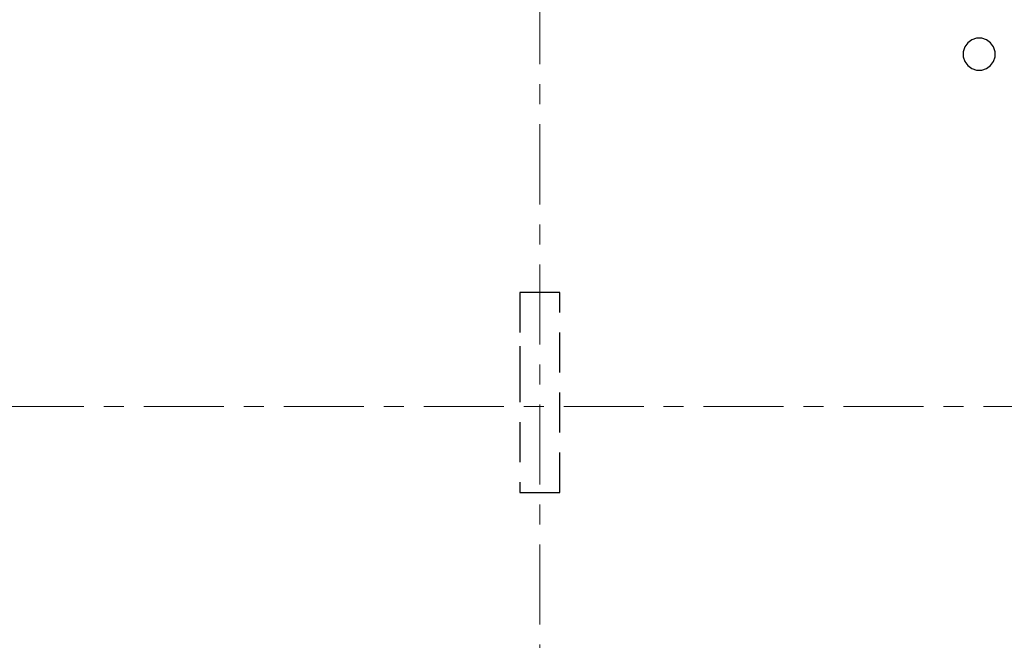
# Model space of a CAD drawing. Header units: metres. Extents: x -38 to 90, y -15 to 21.
# Tile 8 of 127: x 6.55 to 11.47, y 2.13 to 5.23. Entities that reach past the tile are written whole.
import ezdxf

# ---------------------------------------------------------------- set-up
doc = ezdxf.new("R2010")
doc.units = ezdxf.units.M
for name, pattern in [('______11', [0.5, 0.4, -0.05, 0, -0.05]), ('______2', [0.27, 0.2, -0.07]), ('______5', [1.1, 0.8, -0.1, 0.1, -0.1])]:
    doc.linetypes.add(name, pattern=pattern)
doc.layers.add('XR$2$Осевая линия (1)', color=7, linetype='______5', lineweight=13)
doc.layers.add('XR$3$Перекрытие (1)', color=7, linetype='Continuous', lineweight=35)
doc.layers.add('XR$5$Стена_ бетон несущ.', color=7, linetype='Continuous', lineweight=70, true_color=0xb4b496)

msp = doc.modelspace()

# ---------------------------------------------------------------- linework, layer by layer
at = {"layer": 'XR$2$Осевая линия (1)', "color": 253, "linetype": '______11', "lineweight": 13, "true_color": 0xa0a0a0, "transparency": 33554687}
for p, q in [((9.15, -3.39), (9.15, 19.78)), ((-2.63, 3.3), (62.6, 3.3))]:
    msp.add_line(p, q, dxfattribs=at)
at = {"layer": 'XR$3$Перекрытие (1)', "color": 7, "linetype": 'Continuous', "lineweight": 25, "transparency": 33554687}
for p, q in [((11.3117, 5.1322), (11.2913, 5.1174)), ((11.3357, 5.14), (11.3117, 5.1322)), ((11.361, 5.14), (11.3357, 5.14)), ((11.385, 5.1322), (11.361, 5.14)), ((11.4054, 5.1174), (11.385, 5.1322)), ((11.2765, 5.0969), (11.2687, 5.0729)), ((11.2913, 5.1174), (11.2765, 5.0969)), ((11.4202, 5.0969), (11.4054, 5.1174)), ((11.428, 5.0729), (11.4202, 5.0969)), ((11.2687, 5.0729), (11.2687, 5.0477)), ((11.2687, 5.0477), (11.2765, 5.0237)), ((11.4202, 5.0237), (11.428, 5.0477)), ((11.428, 5.0477), (11.428, 5.0729)), ((11.2765, 5.0237), (11.2913, 5.0033)), ((11.2913, 5.0033), (11.3117, 4.9885)), ((11.3117, 4.9885), (11.3357, 4.9807)), ((11.3357, 4.9807), (11.361, 4.9807)), ((11.361, 4.9807), (11.385, 4.9885)), ((11.385, 4.9885), (11.4054, 5.0033)), ((11.4054, 5.0033), (11.4202, 5.0237))]:
    msp.add_line(p, q, dxfattribs=at)
at = {"layer": 'XR$5$Стена_ бетон несущ.', "color": 253, "linetype": '______2', "lineweight": -3, "true_color": 0xa0a0a0, "transparency": 33554687}
for p, q in [((9.05, 3.87), (9.05, 3.601)), ((9.25, 3.87), (9.05, 3.87)), ((9.25, 3.8092), (9.25, 3.87)), ((9.25, 2.87), (9.25, 3.8092)), ((9.05, 3.601), (9.05, 3.521)), ((9.05, 3.521), (9.05, 2.87)), ((9.05, 2.87), (9.25, 2.87))]:
    msp.add_line(p, q, dxfattribs=at)

doc.saveas('drawing.dxf')
